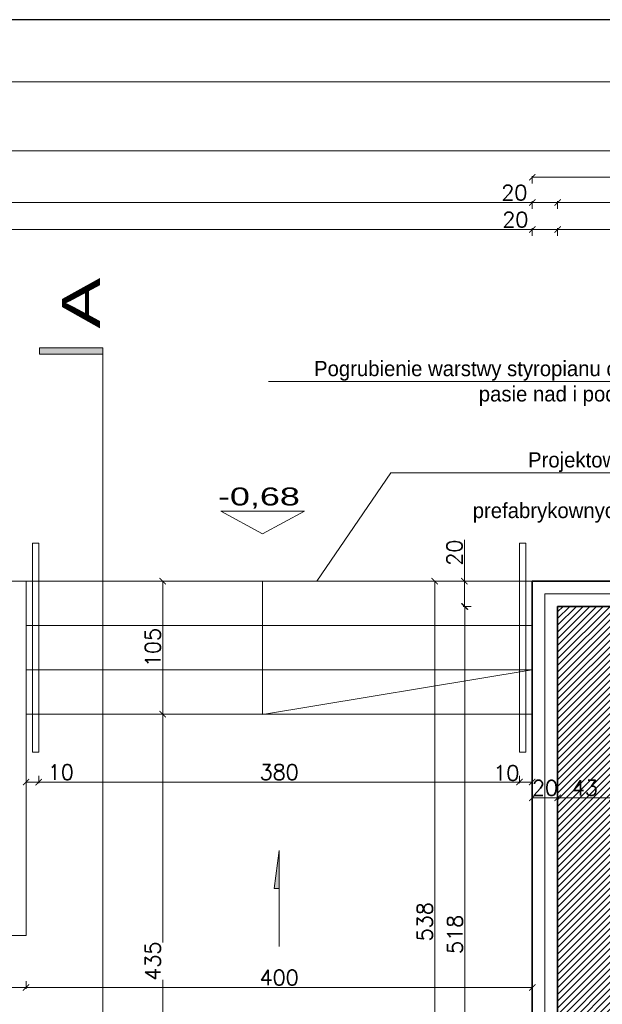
# Model space of a CAD drawing. Header units: millimetres. Extents: x -740 to 33545, y 5178 to 22494.
# Tile 156 of 250: x 10701 to 11162, y 11060 to 11838. Entities that reach past the tile are written whole.
import ezdxf
from ezdxf.lldxf.tags import DXFTag

# ---------------------------------------------------------------- set-up
doc = ezdxf.new("R2010")
doc.units = ezdxf.units.MM
doc.header["$MEASUREMENT"] = 0
doc.layers.get('Defpoints').update_dxf_attribs({"color": 252})
doc.layers.add('a3', color=252, linetype='Continuous', lineweight=30, plot=False)
for name, color, linetype, lineweight in [('A_istniejÄ…ce Ĺ›ciany', 252, 'Continuous', 35), ('A_izolacja', 252, 'Continuous', 9), ('A_opisy', 252, 'Continuous', 15), ('l.widokowa', 252, 'Continuous', 15), ('l.wypeĹ‚nien', 252, 'Continuous', 5), ('wymiarowanie', 252, 'Continuous', 9)]:
    doc.layers.add(name, color=color, linetype=linetype, lineweight=lineweight)
doc.layers.add('stolarka', color=252, linetype='Continuous')
doc.styles.add('ARIALL', font='GOTHIC.TTF', dxfattribs={"height": 40})
doc.styles.add('PROFILE', font='GOTHIC.TTF', dxfattribs={"width": 0.8})
doc.styles.add('ROMANS', font='romans')
doc.styles.add('styl2', font='simplex.shx')
doc.linetypes.add('BATTING', pattern='A,0.00254,-2.54,[134,ltypeshp.shx,S=2.54,R=0,X=-2.54,Y=0],-5.08,[134,ltypeshp.shx,S=2.54,R=180,X=2.54,Y=0],-2.54', length=10.16254)
tags = doc.linetypes.add('DASH', pattern=[15, 10, -5]).pattern_tags.tags
tags[6:7] = [DXFTag(74, 4), DXFTag(75, 0), DXFTag(340, '0'), DXFTag(46, 0.0), DXFTag(50, 0.0), DXFTag(44, 0.0), DXFTag(45, 0.0)]
tags[4:5] = [DXFTag(74, 4), DXFTag(75, 0), DXFTag(340, '0'), DXFTag(46, 0.0), DXFTag(50, 0.0), DXFTag(44, 0.0), DXFTag(45, 0.0)]
doc.dimstyles.new('Skala 1-50', dxfattribs={"dimtxt": 12, "dimasz": 5, "dimexe": 1, "dimexo": 1, "dimgap": 1.5, "dimtad": 1, "dimdec": 1, "dimrnd": 0.5, "dimtxsty": 'styl2', "dimblk": 'ARCHTICK', "dimcen": 5, "dimadec": 0, "dimazin": 0, "dimtfac": 1, "dimtdec": 1, "dimtmove": 1, "dimatfit": 3, "dimldrblk": 'ARCHTICK', "dimfxl": 0, "dimlwd": -1, "dimlwe": -1, "dimarcsym": 0})

# ---------------------------------------------------------------- blocks, each defined once
blk = doc.blocks.new('_ArchTick')
at = {"color": 0, "linetype": 'ByBlock', "const_width": 0.15}
blk.add_lwpolyline([(-0.5, -0.5), (0.5, 0.5)], dxfattribs=at)
blk = doc.blocks.new('*D1754')
at = {"layer": 'Defpoints', "color": 0}
for p in [(10104.19, 11114.5), (10706.25, 11114.5), (10706.25, 11073.53)]:
    blk.add_point(p, dxfattribs=at)
at = {"layer": 'wymiarowanie', "color": 0}
for p, q in [((10104.19, 11078.53), (10104.19, 11072.53)), ((10706.25, 11078.53), (10706.25, 11072.53)), ((10104.19, 11073.53), (10706.25, 11073.53))]:
    blk.add_line(p, q, dxfattribs=at)
at = {"layer": 'wymiarowanie', "color": 0, "xscale": 5, "yscale": 5, "zscale": 5, "rotation": 180}
blk.add_blockref('_ArchTick', (10104.19, 11073.53), dxfattribs=at)
at = {"layer": 'wymiarowanie', "color": 0, "xscale": 5, "yscale": 5, "zscale": 5}
blk.add_blockref('_ArchTick', (10706.25, 11073.53), dxfattribs=at)
at = {"layer": 'wymiarowanie', "color": 0, "insert": (10405.22, 11081.33), "char_height": 12, "attachment_point": 5, "style": 'styl2'}
blk.add_mtext('602', dxfattribs=at)
blk = doc.blocks.new('*D1755')
at = {"layer": 'Defpoints', "color": 0}
for p in [(10706.25, 11114.5), (11106.25, 11092.83), (11106.25, 11073.53)]:
    blk.add_point(p, dxfattribs=at)
at = {"layer": 'wymiarowanie', "color": 0}
for p, q in [((10706.25, 11078.53), (10706.25, 11072.53)), ((11106.25, 11078.53), (11106.25, 11072.53)), ((10706.25, 11073.53), (11106.25, 11073.53))]:
    blk.add_line(p, q, dxfattribs=at)
at = {"layer": 'wymiarowanie', "color": 0, "xscale": 5, "yscale": 5, "zscale": 5, "rotation": 180}
blk.add_blockref('_ArchTick', (10706.25, 11073.53), dxfattribs=at)
at = {"layer": 'wymiarowanie', "color": 0, "xscale": 5, "yscale": 5, "zscale": 5}
blk.add_blockref('_ArchTick', (11106.25, 11073.53), dxfattribs=at)
at = {"layer": 'wymiarowanie', "color": 0, "insert": (10906.25, 11081.33), "char_height": 12, "attachment_point": 5, "style": 'styl2'}
blk.add_mtext('400', dxfattribs=at)
blk = doc.blocks.new('*D1756')
at = {"layer": 'Defpoints', "color": 0}
for p in [(10835.85, 11394.5), (10814.23, 11289.5), (10835.85, 11289.5)]:
    blk.add_point(p, dxfattribs=at)
at = {"layer": 'wymiarowanie', "color": 0}
for p, q in [((10819.23, 11394.5), (10813.23, 11394.5)), ((10814.23, 11394.5), (10814.23, 11289.5)), ((10819.23, 11289.5), (10813.23, 11289.5))]:
    blk.add_line(p, q, dxfattribs=at)
at = {"layer": 'wymiarowanie', "color": 0, "xscale": 5, "yscale": 5, "zscale": 5}
for p, rotation in [((10814.23, 11394.5), 90), ((10814.23, 11289.5), 270)]:
    blk.add_blockref('_ArchTick', p, dxfattribs=dict(at, rotation=rotation))
at = {"layer": 'wymiarowanie', "color": 0, "insert": (10806.43, 11342), "char_height": 12, "attachment_point": 5, "rotation": 90, "style": 'styl2'}
blk.add_mtext('105', dxfattribs=at)
blk = doc.blocks.new('*D1757')
at = {"layer": 'Defpoints', "color": 0}
for p in [(10835.85, 11289.5), (10814.23, 10854.32), (10836.42, 10854.32)]:
    blk.add_point(p, dxfattribs=at)
at = {"layer": 'wymiarowanie', "color": 0}
for p, q in [((10819.23, 11289.5), (10813.23, 11289.5)), ((10814.23, 11289.5), (10814.23, 11109.06)), ((10814.23, 10854.32), (10814.23, 11079.47)), ((10819.23, 10854.32), (10813.23, 10854.32))]:
    blk.add_line(p, q, dxfattribs=at)
at = {"layer": 'wymiarowanie', "color": 0, "xscale": 5, "yscale": 5, "zscale": 5}
for p, rotation in [((10814.23, 11289.5), 90), ((10814.23, 10854.32), 270)]:
    blk.add_blockref('_ArchTick', p, dxfattribs=dict(at, rotation=rotation))
at = {"layer": 'wymiarowanie', "color": 0, "insert": (10806.43, 11094.27), "char_height": 12, "attachment_point": 5, "rotation": 90, "style": 'styl2'}
blk.add_mtext('435', dxfattribs=at)
blk = doc.blocks.new('*D2059')
at = {"layer": 'Defpoints', "color": 0}
for p in [(10716.25, 11259.5), (11096.25, 11259.5), (11096.25, 11235.81)]:
    blk.add_point(p, dxfattribs=at)
at = {"layer": 'wymiarowanie', "color": 0}
for p, q in [((10716.25, 11240.81), (10716.25, 11234.81)), ((11096.25, 11240.81), (11096.25, 11234.81)), ((10716.25, 11235.81), (11096.25, 11235.81))]:
    blk.add_line(p, q, dxfattribs=at)
at = {"layer": 'wymiarowanie', "color": 0, "xscale": 5, "yscale": 5, "zscale": 5, "rotation": 180}
blk.add_blockref('_ArchTick', (10716.25, 11235.81), dxfattribs=at)
at = {"layer": 'wymiarowanie', "color": 0, "xscale": 5, "yscale": 5, "zscale": 5}
blk.add_blockref('_ArchTick', (11096.25, 11235.81), dxfattribs=at)
at = {"layer": 'wymiarowanie', "color": 0, "insert": (10906.25, 11243.61), "char_height": 12, "attachment_point": 5, "style": 'styl2'}
blk.add_mtext('380', dxfattribs=at)
blk = doc.blocks.new('*D2080')
at = {"layer": 'Defpoints', "color": 0}
for p in [(11106.25, 11672.24), (11106.25, 11394.5), (9944.19, 11388.7)]:
    blk.add_point(p, dxfattribs=at)
at = {"layer": 'wymiarowanie', "color": 0}
for p, q in [((9944.19, 11667.24), (9944.19, 11673.24)), ((9944.19, 11672.24), (11106.25, 11672.24)), ((11106.25, 11667.24), (11106.25, 11673.24))]:
    blk.add_line(p, q, dxfattribs=at)
at = {"layer": 'wymiarowanie', "color": 0, "xscale": 5, "yscale": 5, "zscale": 5, "rotation": 180}
blk.add_blockref('_ArchTick', (9944.19, 11672.24), dxfattribs=at)
at = {"layer": 'wymiarowanie', "color": 0, "xscale": 5, "yscale": 5, "zscale": 5}
blk.add_blockref('_ArchTick', (11106.25, 11672.24), dxfattribs=at)
at = {"layer": 'wymiarowanie', "color": 0, "insert": (10525.22, 11680.04), "char_height": 12, "attachment_point": 5, "style": 'styl2'}
blk.add_mtext('1162', dxfattribs=at)
blk = doc.blocks.new('*D2081')
at = {"layer": 'Defpoints', "color": 0}
for p in [(11126.25, 11672.24), (11106.25, 11394.5), (11126.25, 11374.5)]:
    blk.add_point(p, dxfattribs=at)
at = {"layer": 'wymiarowanie', "color": 0}
for p, q in [((11106.25, 11667.24), (11106.25, 11673.24)), ((11106.25, 11672.24), (11126.25, 11672.24)), ((11126.25, 11667.24), (11126.25, 11673.24))]:
    blk.add_line(p, q, dxfattribs=at)
at = {"layer": 'wymiarowanie', "color": 0, "xscale": 5, "yscale": 5, "zscale": 5, "rotation": 180}
blk.add_blockref('_ArchTick', (11106.25, 11672.24), dxfattribs=at)
at = {"layer": 'wymiarowanie', "color": 0, "xscale": 5, "yscale": 5, "zscale": 5}
blk.add_blockref('_ArchTick', (11126.25, 11672.24), dxfattribs=at)
at = {"layer": 'wymiarowanie', "color": 0, "insert": (11092.88, 11680.04), "char_height": 12, "attachment_point": 5, "style": 'styl2'}
blk.add_mtext('20', dxfattribs=at)
blk = doc.blocks.new('*D2082')
at = {"layer": 'Defpoints', "color": 0}
for p in [(11251.87, 11672.24), (11251.87, 11394.5), (11126.25, 11374.5)]:
    blk.add_point(p, dxfattribs=at)
at = {"layer": 'wymiarowanie', "color": 0}
for p, q in [((11126.25, 11667.24), (11126.25, 11673.24)), ((11126.25, 11672.24), (11251.87, 11672.24)), ((11251.87, 11667.24), (11251.87, 11673.24))]:
    blk.add_line(p, q, dxfattribs=at)
at = {"layer": 'wymiarowanie', "color": 0, "xscale": 5, "yscale": 5, "zscale": 5, "rotation": 180}
blk.add_blockref('_ArchTick', (11126.25, 11672.24), dxfattribs=at)
at = {"layer": 'wymiarowanie', "color": 0, "xscale": 5, "yscale": 5, "zscale": 5}
blk.add_blockref('_ArchTick', (11251.87, 11672.24), dxfattribs=at)
at = {"layer": 'wymiarowanie', "color": 0, "insert": (11189.06, 11680.59), "char_height": 12, "attachment_point": 5, "style": 'styl2'}
blk.add_mtext('125,5', dxfattribs=at)
blk = doc.blocks.new('*D2089')
at = {"layer": 'Defpoints', "color": 0}
for p in [(11106.25, 11693.5), (9944.19, 11667.24), (11106.25, 11667.24)]:
    blk.add_point(p, dxfattribs=at)
at = {"layer": 'wymiarowanie', "color": 0}
for p, q in [((9944.19, 11688.5), (9944.19, 11694.5)), ((9944.19, 11693.5), (11106.25, 11693.5)), ((11106.25, 11688.5), (11106.25, 11694.5))]:
    blk.add_line(p, q, dxfattribs=at)
at = {"layer": 'wymiarowanie', "color": 0, "xscale": 5, "yscale": 5, "zscale": 5, "rotation": 180}
blk.add_blockref('_ArchTick', (9944.19, 11693.5), dxfattribs=at)
at = {"layer": 'wymiarowanie', "color": 0, "xscale": 5, "yscale": 5, "zscale": 5}
blk.add_blockref('_ArchTick', (11106.25, 11693.5), dxfattribs=at)
at = {"layer": 'wymiarowanie', "color": 0, "insert": (10525.22, 11701.3), "char_height": 12, "attachment_point": 5, "style": 'styl2'}
blk.add_mtext('1162', dxfattribs=at)
blk = doc.blocks.new('*D2090')
at = {"layer": 'Defpoints', "color": 0}
for p in [(11126.25, 11693.5), (11106.25, 11667.24), (11126.25, 11667.24)]:
    blk.add_point(p, dxfattribs=at)
at = {"layer": 'wymiarowanie', "color": 0}
for p, q in [((11106.25, 11688.5), (11106.25, 11694.5)), ((11106.25, 11693.5), (11126.25, 11693.5)), ((11126.25, 11688.5), (11126.25, 11694.5))]:
    blk.add_line(p, q, dxfattribs=at)
at = {"layer": 'wymiarowanie', "color": 0, "xscale": 5, "yscale": 5, "zscale": 5, "rotation": 180}
blk.add_blockref('_ArchTick', (11106.25, 11693.5), dxfattribs=at)
at = {"layer": 'wymiarowanie', "color": 0, "xscale": 5, "yscale": 5, "zscale": 5}
blk.add_blockref('_ArchTick', (11126.25, 11693.5), dxfattribs=at)
at = {"layer": 'wymiarowanie', "color": 0, "insert": (11092.03, 11701.3), "char_height": 12, "attachment_point": 5, "style": 'styl2'}
blk.add_mtext('20', dxfattribs=at)
blk = doc.blocks.new('*D2091')
at = {"layer": 'Defpoints', "color": 0}
for p in [(11251.87, 11693.5), (11126.25, 11667.24), (11251.87, 11667.24)]:
    blk.add_point(p, dxfattribs=at)
at = {"layer": 'wymiarowanie', "color": 0}
for p, q in [((11126.25, 11688.5), (11126.25, 11694.5)), ((11126.25, 11693.5), (11251.87, 11693.5)), ((11251.87, 11688.5), (11251.87, 11694.5))]:
    blk.add_line(p, q, dxfattribs=at)
at = {"layer": 'wymiarowanie', "color": 0, "xscale": 5, "yscale": 5, "zscale": 5, "rotation": 180}
blk.add_blockref('_ArchTick', (11126.25, 11693.5), dxfattribs=at)
at = {"layer": 'wymiarowanie', "color": 0, "xscale": 5, "yscale": 5, "zscale": 5}
blk.add_blockref('_ArchTick', (11251.87, 11693.5), dxfattribs=at)
at = {"layer": 'wymiarowanie', "color": 0, "insert": (11189.06, 11701.84), "char_height": 12, "attachment_point": 5, "style": 'styl2'}
blk.add_mtext('125,5', dxfattribs=at)
blk = doc.blocks.new('*D2095')
at = {"layer": 'Defpoints', "color": 0}
for p in [(11106.25, 11713.46), (11106.25, 11688.5), (11902.33, 11688.5)]:
    blk.add_point(p, dxfattribs=at)
at = {"layer": 'wymiarowanie', "color": 0}
for p, q in [((11106.25, 11708.46), (11106.25, 11714.46)), ((11902.33, 11713.46), (11106.25, 11713.46)), ((11902.33, 11708.46), (11902.33, 11714.46))]:
    blk.add_line(p, q, dxfattribs=at)
at = {"layer": 'wymiarowanie', "color": 0, "xscale": 5, "yscale": 5, "zscale": 5, "rotation": 180}
blk.add_blockref('_ArchTick', (11106.25, 11713.46), dxfattribs=at)
at = {"layer": 'wymiarowanie', "color": 0, "xscale": 5, "yscale": 5, "zscale": 5}
blk.add_blockref('_ArchTick', (11902.33, 11713.46), dxfattribs=at)
at = {"layer": 'wymiarowanie', "color": 0, "insert": (11504.29, 11721.26), "char_height": 12, "attachment_point": 5, "style": 'styl2'}
blk.add_mtext('796', dxfattribs=at)
blk = doc.blocks.new('*D2096')
at = {"layer": 'Defpoints', "color": 0}
for p in [(11902.33, 11734.47), (8867.19, 11672.24), (11902.33, 11672.24)]:
    blk.add_point(p, dxfattribs=at)
at = {"layer": 'wymiarowanie', "color": 0}
for p, q in [((8867.19, 11729.47), (8867.19, 11735.47)), ((8867.19, 11734.47), (11902.33, 11734.47)), ((11902.33, 11729.47), (11902.33, 11735.47))]:
    blk.add_line(p, q, dxfattribs=at)
at = {"layer": 'wymiarowanie', "color": 0, "xscale": 5, "yscale": 5, "zscale": 5, "rotation": 180}
blk.add_blockref('_ArchTick', (8867.19, 11734.47), dxfattribs=at)
at = {"layer": 'wymiarowanie', "color": 0, "xscale": 5, "yscale": 5, "zscale": 5}
blk.add_blockref('_ArchTick', (11902.33, 11734.47), dxfattribs=at)
at = {"layer": 'wymiarowanie', "color": 0, "insert": (10384.76, 11742.27), "char_height": 12, "attachment_point": 5, "style": 'styl2'}
blk.add_mtext('3035', dxfattribs=at)
blk = doc.blocks.new('*D2108')
at = {"layer": 'Defpoints', "color": 0}
for p in [(11126.04, 11394.5), (11052.6, 11374.5), (11126.25, 11374.5)]:
    blk.add_point(p, dxfattribs=at)
at = {"layer": 'wymiarowanie', "color": 0}
for p, q in [((11052.6, 11394.5), (11052.6, 11427.16)), ((11057.6, 11394.5), (11051.6, 11394.5)), ((11052.6, 11394.5), (11052.6, 11374.5)), ((11057.6, 11374.5), (11051.6, 11374.5))]:
    blk.add_line(p, q, dxfattribs=at)
at = {"layer": 'wymiarowanie', "color": 0, "xscale": 5, "yscale": 5, "zscale": 5}
for p, rotation in [((11052.6, 11394.5), 90), ((11052.6, 11374.5), 270)]:
    blk.add_blockref('_ArchTick', p, dxfattribs=dict(at, rotation=rotation))
at = {"layer": 'wymiarowanie', "color": 0, "insert": (11044.8, 11416.92), "char_height": 12, "attachment_point": 5, "rotation": 90, "style": 'styl2'}
blk.add_mtext('20', dxfattribs=at)
blk = doc.blocks.new('*D2109')
at = {"layer": 'Defpoints', "color": 0}
for p in [(11126.25, 11374.5), (11053.02, 10856.32), (11075.36, 10856.32)]:
    blk.add_point(p, dxfattribs=at)
at = {"layer": 'wymiarowanie', "color": 0}
for p, q in [((11058.02, 11374.5), (11052.02, 11374.5)), ((11053.02, 11374.5), (11053.02, 10856.32)), ((11058.02, 10856.32), (11052.02, 10856.32))]:
    blk.add_line(p, q, dxfattribs=at)
at = {"layer": 'wymiarowanie', "color": 0, "xscale": 5, "yscale": 5, "zscale": 5}
for p, rotation in [((11053.02, 11374.5), 90), ((11053.02, 10856.32), 270)]:
    blk.add_blockref('_ArchTick', p, dxfattribs=dict(at, rotation=rotation))
at = {"layer": 'wymiarowanie', "color": 0, "insert": (11045.22, 11115.41), "char_height": 12, "attachment_point": 5, "rotation": 90, "style": 'styl2'}
blk.add_mtext('518', dxfattribs=at)
blk = doc.blocks.new('*D2111')
at = {"layer": 'Defpoints', "color": 0}
for p in [(11029.13, 11394.5), (11075.36, 11394.5), (11075.36, 10856.32)]:
    blk.add_point(p, dxfattribs=at)
at = {"layer": 'wymiarowanie', "color": 0}
for p, q in [((11034.13, 11394.5), (11028.13, 11394.5)), ((11029.13, 10856.32), (11029.13, 11394.5)), ((11034.13, 10856.32), (11028.13, 10856.32))]:
    blk.add_line(p, q, dxfattribs=at)
at = {"layer": 'wymiarowanie', "color": 0, "xscale": 5, "yscale": 5, "zscale": 5}
for p, rotation in [((11029.13, 11394.5), 90), ((11029.13, 10856.32), 270)]:
    blk.add_blockref('_ArchTick', p, dxfattribs=dict(at, rotation=rotation))
at = {"layer": 'wymiarowanie', "color": 0, "insert": (11021.33, 11125.41), "char_height": 12, "attachment_point": 5, "rotation": 90, "style": 'styl2'}
blk.add_mtext('538', dxfattribs=at)
blk = doc.blocks.new('*D2690')
at = {"layer": 'Defpoints', "color": 0}
for p in [(11126.25, 11240.57), (11169.43, 11240.57), (11126.25, 11223.37)]:
    blk.add_point(p, dxfattribs=at)
at = {"layer": 'wymiarowanie', "color": 0}
for p, q in [((11126.25, 11228.37), (11126.25, 11222.37)), ((11169.43, 11223.37), (11126.25, 11223.37)), ((11169.43, 11228.37), (11169.43, 11222.37))]:
    blk.add_line(p, q, dxfattribs=at)
at = {"layer": 'wymiarowanie', "color": 0, "xscale": 5, "yscale": 5, "zscale": 5, "rotation": 180}
blk.add_blockref('_ArchTick', (11126.25, 11223.37), dxfattribs=at)
at = {"layer": 'wymiarowanie', "color": 0, "xscale": 5, "yscale": 5, "zscale": 5}
blk.add_blockref('_ArchTick', (11169.43, 11223.37), dxfattribs=at)
at = {"layer": 'wymiarowanie', "color": 0, "insert": (11147.84, 11231.17), "char_height": 12, "attachment_point": 5, "style": 'styl2'}
blk.add_mtext('43', dxfattribs=at)
blk = doc.blocks.new('*D2691')
at = {"layer": 'Defpoints', "color": 0}
for p in [(11106.25, 11248.92), (11126.25, 11240.57), (11106.25, 11223.37)]:
    blk.add_point(p, dxfattribs=at)
at = {"layer": 'wymiarowanie', "color": 0}
for p, q in [((11106.25, 11228.37), (11106.25, 11222.37)), ((11126.25, 11223.37), (11106.25, 11223.37)), ((11126.25, 11228.37), (11126.25, 11222.37))]:
    blk.add_line(p, q, dxfattribs=at)
at = {"layer": 'wymiarowanie', "color": 0, "xscale": 5, "yscale": 5, "zscale": 5, "rotation": 180}
blk.add_blockref('_ArchTick', (11106.25, 11223.37), dxfattribs=at)
at = {"layer": 'wymiarowanie', "color": 0, "xscale": 5, "yscale": 5, "zscale": 5}
blk.add_blockref('_ArchTick', (11126.25, 11223.37), dxfattribs=at)
at = {"layer": 'wymiarowanie', "color": 0, "insert": (11116.25, 11231.17), "char_height": 12, "attachment_point": 5, "style": 'styl2'}
blk.add_mtext('20', dxfattribs=at)
blk = doc.blocks.new('*D2841')
at = {"layer": 'Defpoints', "color": 0}
for p in [(10706.25, 11240.81), (10716.25, 11240.81), (10706.25, 11235.81)]:
    blk.add_point(p, dxfattribs=at)
at = {"layer": 'wymiarowanie', "color": 0}
for p, q in [((10706.25, 11239.81), (10706.25, 11234.81)), ((10716.25, 11239.81), (10716.25, 11234.81)), ((10716.25, 11235.81), (10706.25, 11235.81)), ((10716.25, 11235.81), (10743.05, 11235.81))]:
    blk.add_line(p, q, dxfattribs=at)
at = {"layer": 'wymiarowanie', "color": 0, "xscale": 5, "yscale": 5, "zscale": 5, "rotation": 180}
blk.add_blockref('_ArchTick', (10706.25, 11235.81), dxfattribs=at)
at = {"layer": 'wymiarowanie', "color": 0, "xscale": 5, "yscale": 5, "zscale": 5}
blk.add_blockref('_ArchTick', (10716.25, 11235.81), dxfattribs=at)
at = {"layer": 'wymiarowanie', "color": 0, "insert": (10733.75, 11243.61), "char_height": 12, "attachment_point": 5, "style": 'styl2'}
blk.add_mtext('10', dxfattribs=at)
blk = doc.blocks.new('*D2842')
at = {"layer": 'Defpoints', "color": 0}
for p in [(11096.25, 11240.81), (11106.25, 11240.81), (11106.25, 11235.81)]:
    blk.add_point(p, dxfattribs=at)
at = {"layer": 'wymiarowanie', "color": 0}
for p, q in [((11096.25, 11239.81), (11096.25, 11234.81)), ((11106.25, 11239.81), (11106.25, 11234.81)), ((11096.25, 11235.81), (11106.25, 11235.81))]:
    blk.add_line(p, q, dxfattribs=at)
at = {"layer": 'wymiarowanie', "color": 0, "xscale": 5, "yscale": 5, "zscale": 5, "rotation": 180}
blk.add_blockref('_ArchTick', (11096.25, 11235.81), dxfattribs=at)
at = {"layer": 'wymiarowanie', "color": 0, "xscale": 5, "yscale": 5, "zscale": 5}
blk.add_blockref('_ArchTick', (11106.25, 11235.81), dxfattribs=at)
at = {"layer": 'wymiarowanie', "color": 0, "insert": (11085.74, 11242.91), "char_height": 12, "attachment_point": 5, "style": 'styl2'}
blk.add_mtext('10', dxfattribs=at)

msp = doc.modelspace()

# ---------------------------------------------------------------- hatches: boundary and pattern name
at = {"layer": 'l.wypeĹ‚nien'}
h = msp.add_hatch(dxfattribs=at)
h.set_pattern_fill('ANSI31', color=256, scale=30, style=0)
h.paths.add_polyline_path([(11009.41, 10808.08), (11009.41, 10791.99), (11103.57, 10791.99), (11103.57, 10816.54), (11178.57, 10816.54), (11178.57, 10791.99), (11191.45, 10791.99), (11191.45, 10834.32), (11169.43, 10834.32), (11169.43, 11134.32), (11169.43, 11331.32), (11249.87, 11331.32), (11249.87, 11346.56), (11249.87, 11358.41), (11249.87, 11374.5), (11169.43, 11374.5), (11126.25, 11374.5), (11126.25, 11134.32), (11126.25, 10834.32), (11009.41, 10834.32), (11009.41, 10819.93)])
h.paths.add_polyline_path([(11404.81, 11374.5), (11404.81, 11331.32), (11602.93, 11331.32), (11602.93, 11374.5)])
h.paths.add_polyline_path([(10316.23, 10791.99), (10406.43, 10791.99), (10425.43, 10791.99), (10444.43, 10791.99), (10463.43, 10791.99), (10488.71, 10791.99), (10488.71, 10808.08), (10488.71, 10819.93), (10488.71, 10834.32), (10316.23, 10834.32)])
h.paths.add_polyline_path([(10717.86, 10791.99), (10854.47, 10791.99), (10854.47, 10834.32), (10717.86, 10834.32)])
h.paths.add_polyline_path([(10643.65, 10834.32), (10643.65, 10819.93), (10643.65, 10808.08), (10643.65, 10791.99), (10717.86, 10791.99), (10717.86, 10834.32)])
h.paths.add_polyline_path([(11757.87, 11374.5), (11757.87, 11331.32), (11799.42, 11331.32), (11799.42, 11374.5)])
h.paths.add_polyline_path([(10280.43, 10834.32), (10280.43, 10791.99), (10316.23, 10791.99), (10316.23, 10834.32)])
at = {"layer": 'stolarka', "lineweight": 9}
msp.add_hatch(color=256, dxfattribs=at).paths.add_polyline_path([(10766.95, 11578.73), (10716.95, 11578.73), (10716.95, 11573.73), (10766.95, 11573.73)])
at = {"layer": 'wymiarowanie'}
msp.add_hatch(color=256, dxfattribs=at).paths.add_polyline_path([(10902.32, 11151.63), (10906.25, 11181.83), (10906.25, 11151.63)])

# ---------------------------------------------------------------- linework, layer by layer
at = {"layer": 'a3'}
msp.add_lwpolyline([(13075.31, 8867.94), (13075.31, 11837.94), (8325.31, 11837.94), (8325.31, 8867.94), (13075.31, 8867.94)], dxfattribs=at)
at = {"layer": 'A_istniejÄ…ce Ĺ›ciany'}
for points in [[(11169.43, 11374.5), (11126.25, 11374.5)], [(11126.25, 11374.5), (11126.25, 11134.32)], [(11126.25, 11134.32), (11126.25, 10834.32)]]:
    msp.add_lwpolyline(points, dxfattribs=at)
at = {"layer": 'A_izolacja', "lineweight": 35}
for points in [[(11251.87, 11394.5), (11106.25, 11394.5), (11106.25, 11134.32)], [(11106.25, 11134.32), (11106.25, 10856.32), (11009.41, 10856.32)]]:
    msp.add_lwpolyline(points, dxfattribs=at)
at = {"layer": 'A_izolacja', "linetype": 'BATTING', "ltscale": 0.1}
for points in [[(11251.87, 11384.5), (11116.25, 11384.5), (11116.25, 11134.32)], [(11116.25, 11134.32), (11116.25, 10844.32), (11009.41, 10844.32)]]:
    msp.add_lwpolyline(points, dxfattribs=at)
at = {"layer": 'l.widokowa'}
for points in [[(10711.25, 11424.5), (10711.25, 11259.5)], [(10711.25, 11424.5), (10716.25, 11424.5)], [(10716.25, 11424.5), (10716.25, 11259.5)], [(11096.25, 11424.5), (11096.25, 11259.5)], [(11101.25, 11424.5), (11096.25, 11424.5)], [(11101.25, 11424.5), (11101.25, 11259.5)], [(10706.25, 11394.5), (10104.19, 11394.5)], [(10706.25, 11394.5), (10706.25, 11114.5)], [(10706.25, 11394.5), (11106.25, 11394.5)], [(10706.25, 11359.5), (11106.25, 11359.5)], [(10706.25, 11324.5), (11106.25, 11324.5)], [(10706.25, 11289.5), (11106.25, 11289.5)], [(10711.25, 11259.5), (10716.25, 11259.5)], [(11101.25, 11259.5), (11096.25, 11259.5)], [(10706.25, 11114.5), (10117.19, 11114.5)]]:
    msp.add_lwpolyline(points, dxfattribs=at)
at = {"layer": 'stolarka', "lineweight": 9}
for points in [[(10766.95, 11578.73), (10716.95, 11578.73), (10716.95, 11573.73), (10766.95, 11573.73), (10766.95, 11578.73)], [(10766.95, 11478.73), (10766.95, 11578.73)]]:
    msp.add_lwpolyline(points, dxfattribs=at)
at = {"layer": 'wymiarowanie'}
for p, q in [((11204.64, 11552.03), (10897.8, 11552.03)), ((10936.01, 11394.5), (10994.43, 11479.92)), ((10994.43, 11479.92), (11258.09, 11479.92)), ((10893.22, 11289.18), (10893.22, 11394.5)), ((10893.22, 11289.18), (11106.25, 11324.5)), ((10906.25, 11181.83), (10902.32, 11151.63)), ((10906.25, 11105.93), (10906.25, 11181.83)), ((10902.32, 11151.63), (10906.25, 11151.63))]:
    msp.add_line(p, q, dxfattribs=at)
msp.add_lwpolyline([(13026.2, 8917.05), (13026.2, 11788.83), (8374.42, 11788.83), (8374.42, 8917.05)], close=True, dxfattribs=at)
at = {"layer": 'wymiarowanie', "linetype": 'DASH', "ltscale": 2.5, "const_width": 1}
msp.add_lwpolyline([(10316.23, 10977.35), (10766.95, 10977.35), (10766.95, 11578.73)], dxfattribs=at)
at = {"layer": 'wymiarowanie', "linetype": 'ByBlock'}
msp.add_lwpolyline([(10893.22, 11431.93), (10926.17, 11449.65), (10860.27, 11449.65)], close=True, dxfattribs=at)

# ---------------------------------------------------------------- texts
at = {"layer": 'A_opisy', "ltscale": 0.3, "insert": (10916.85, 10856.81), "char_height": 10.8, "width": 109.7533, "attachment_point": 1, "rotation": 90, "style": 'ARIALL'}
msp.add_mtext('\\pi34.30806;{\\fCentury Gothic|b0|i1|c238|p34;90+40}\\P\\pi31.49107;{\\fCentury Gothic|b0|i1|c238|p34;\\H0.93333x;200+65}', dxfattribs=at)
at = {"layer": 'wymiarowanie', "style": 'PROFILE', "width": 1.5}
msp.add_text('-0,68', height=14.149, dxfattribs=at).set_placement((10857.91, 11454.26))
at = {"layer": 'wymiarowanie', "insert": (10734.74, 11593.96), "char_height": 30, "width": 87.1863, "attachment_point": 1, "rotation": 90}
msp.add_mtext('{\\fCentury Gothic|b0|i0|c238|p0;\\W1.5;A}', dxfattribs=at)
at = {"layer": 'wymiarowanie', "linetype": 'Continuous', "char_height": 12, "width": 327.6277, "attachment_point": 3, "style": 'ROMANS'}
for s, insert in [('{\\fCentury Gothic|b0|i0|c238|p0;Pogrubienie warstwy styropianu o 5 cm }{\\fCentury Gothic|b0|i0|c238|p0;w pasie nad i pod oknami }', (11229.02, 11568.38)), ('{\\fCentury Gothic|b0|i0|c238|p0;Projektowane schody terenowe}\\P{\\fCentury Gothic|b0|i0|c238|p0;Wykonane z}\\P{\\fCentury Gothic|b0|i0|c238|p0;prefabrykownych stopnic betonowych}\\P{\\fCentury Gothic|b0|i0|c238|p0;}\\P{\\fCentury Gothic|b0|i0|c238|p0; }', (11325.9, 11496.27))]:
    msp.add_mtext(s, dxfattribs=dict(at, insert=insert))

# ---------------------------------------------------------------- dimensions: what is measured, and where the dimension line sits
at = {"layer": 'wymiarowanie'}
for base, p1, p2, picture, middle in [((11902.33, 11734.47), (8867.19, 11672.24), (11902.33, 11672.24), '*D2096', (10384.76, 11742.27)), ((11106.25, 11713.46), (11902.33, 11688.5), (11106.25, 11688.5), '*D2095', (11504.29, 11721.26)), ((11106.25, 11693.5), (9944.19, 11667.24), (11106.25, 11667.24), '*D2089', (10525.22, 11701.3)), ((11251.87, 11693.5), (11126.25, 11667.24), (11251.87, 11667.24), '*D2091', (11189.06, 11701.84)), ((11106.25, 11672.24), (9944.19, 11388.7), (11106.25, 11394.5), '*D2080', (10525.22, 11680.04)), ((11251.87, 11672.24), (11126.25, 11374.5), (11251.87, 11394.5), '*D2082', (11189.06, 11680.59)), ((11096.25, 11235.81), (10716.25, 11259.5), (11096.25, 11259.5), '*D2059', (10906.25, 11243.61)), ((11126.25, 11223.37), (11169.43, 11240.57), (11126.25, 11240.57), '*D2690', (11147.84, 11231.17)), ((10706.25, 11073.53), (10104.19, 11114.5), (10706.25, 11114.5), '*D1754', (10405.22, 11081.33)), ((11106.25, 11073.53), (10706.25, 11114.5), (11106.25, 11092.83), '*D1755', (10906.25, 11081.33))]:
    dim = msp.add_linear_dim(base=base, p1=p1, p2=p2, dimstyle='Skala 1-50', dxfattribs=at)
    dim.commit()
    dim.dimension.update_dxf_attribs({"geometry": picture, "text_midpoint": middle})
for base, p1, p2, picture, middle in [((11126.25, 11693.5), (11106.25, 11667.24), (11126.25, 11667.24), '*D2090', (11092.03, 11693.5)), ((11126.25, 11672.24), (11106.25, 11394.5), (11126.25, 11374.5), '*D2081', (11092.88, 11672.24)), ((10706.25, 11235.81), (10716.25, 11240.81), (10706.25, 11240.81), '*D2841', (10733.75, 11235.81)), ((11106.25, 11235.81), (11096.25, 11240.81), (11106.25, 11240.81), '*D2842', (11085.74, 11235.11)), ((11106.25, 11223.37), (11126.25, 11240.57), (11106.25, 11248.92), '*D2691', (11116.25, 11223.37))]:
    dim = msp.add_linear_dim(base=base, p1=p1, p2=p2, dimstyle='Skala 1-50', dxfattribs=at)
    dim.commit()
    dim.dimension.update_dxf_attribs({"geometry": picture, "text_midpoint": middle, "dimtype": 160})
for base, p1, p2, picture, middle in [((11052.6, 11374.5), (11126.04, 11394.5), (11126.25, 11374.5), '*D2108', (11052.6, 11416.92)), ((10814.23, 10854.32), (10835.85, 11289.5), (10836.42, 10854.32), '*D1757', (10814.23, 11094.27))]:
    dim = msp.add_linear_dim(base=base, p1=p1, p2=p2, angle=90, dimstyle='Skala 1-50', dxfattribs=at)
    dim.commit()
    dim.dimension.update_dxf_attribs({"geometry": picture, "text_midpoint": middle, "dimtype": 160})
for base, p1, p2, picture, middle in [((10814.23, 11289.5), (10835.85, 11394.5), (10835.85, 11289.5), '*D1756', (10806.43, 11342)), ((11029.13, 11394.5), (11075.36, 10856.32), (11075.36, 11394.5), '*D2111', (11021.33, 11125.41)), ((11053.02, 10856.32), (11126.25, 11374.5), (11075.36, 10856.32), '*D2109', (11045.22, 11115.41))]:
    dim = msp.add_linear_dim(base=base, p1=p1, p2=p2, angle=90, dimstyle='Skala 1-50', dxfattribs=at)
    dim.commit()
    dim.dimension.update_dxf_attribs({"geometry": picture, "text_midpoint": middle})

doc.saveas('drawing.dxf')
